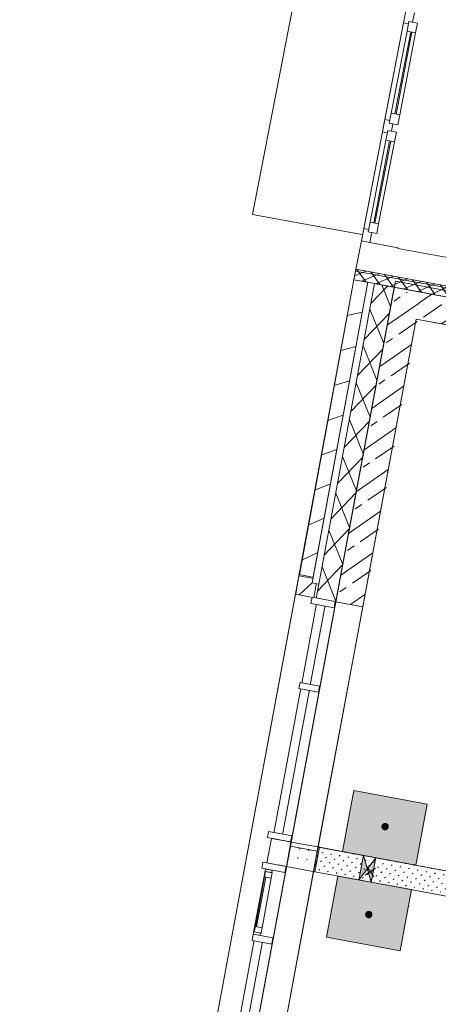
# Model space of a CAD drawing. Header units: metres. Extents: x 0 to 60282398, y -11592309 to 5708004.
# Tile 56 of 136: x 32353346.32 to 32353349.68, y 5707937.42 to 5707945.34. Entities that reach past the tile are written whole.
import ezdxf

# ---------------------------------------------------------------- set-up
doc = ezdxf.new("R2010")
doc.units = ezdxf.units.M
doc.header["$LTSCALE"] = 0.75
doc.set_wipeout_variables(frame=1)
doc.layers.get('0').update_dxf_attribs({"linetype": 'CONTINUOUS'})
for name, color, linetype, lineweight in [('10417023$0$#9_002_GES I Übersicht Erdgeschoss_1_101_Wand Aussen.A', 7, 'CONTINUOUS', 25), ('10417023$0$#9_002_GES I Übersicht Erdgeschoss_1_102_Wand Innen.A', 7, 'CONTINUOUS', 25), ('10417023$0$#9_002_GES I Übersicht Erdgeschoss_1_303_Sanitäre.A', 7, 'CONTINUOUS', 25), ('10417023$0$#9_002_GES I Übersicht Erdgeschoss_1_707_Bestandsgebäude', 7, 'CONTINUOUS', 25), ('10417023$0$#9_002_GES I Übersicht Erdgeschoss_1_Neubau_101_Wand Aussen.A', 7, 'CONTINUOUS', 25), ('10417023$0$#9_002_GES I Übersicht Erdgeschoss_1_Neubau_102_Wand Innen.A', 7, 'CONTINUOUS', 25), ('10417023$0$#9_002_GES I Übersicht Erdgeschoss_1_Neubau_104_Decken.A', 7, 'CONTINUOUS', 25), ('10417023$0$#9_002_GES I Übersicht Erdgeschoss_1_Neubau_110_Pfosten-Riegel.A', 7, 'CONTINUOUS', 25), ('10417023$0$#9_002_GES I Übersicht Erdgeschoss_1_Neubau_201_Aussenwandbekleidu', 7, 'CONTINUOUS', 25), ('10417023$0$Keine', 7, 'CONTINUOUS', 13)]:
    doc.layers.add(name, color=color, linetype=linetype, lineweight=lineweight)
pattern_1 = [(45, (0, 0), (-0.03535533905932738, 0.03535533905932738), [0.01, -0.03999999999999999])]
pattern_2 = [(44.99999999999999, (0, 0), (-0.1414213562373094, 0.1414213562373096), [])]
pattern_3 = [(44.99999999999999, (0, 0), (-0.1697056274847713, 0.1697056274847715), []), (44.99999999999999, (-0.08485281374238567, 0.08485281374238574), (-0.1697056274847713, 0.1697056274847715), [0.18, -0.05999999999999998])]

# ---------------------------------------------------------------- blocks, each defined once
blk = doc.blocks.new('10417023$0$#9_MKO_LP5_ARC_GES_UP_00_002_P_G_modell (3D)')
at = {"layer": '10417023$0$#9_002_GES I Übersicht Erdgeschoss_1_101_Wand Aussen.A', "linetype": 'Continuous', "lineweight": 5, "true_color": 0xff0000}
h = blk.add_hatch(dxfattribs=at)
h.set_pattern_fill('#9_DÄMMUNG__HART_1_0001', color=1, style=0, pattern_type=2)
h.set_pattern_definition([(44.99999999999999, (0, 0), (-0.05656854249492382, 0.05656854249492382), []), (135.0000000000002, (0, 0), (0.05656854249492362, 0.056568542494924), [])])
h.paths.add_polyline_path([(-32353493.93786301, -5707777.242828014), (-32353493.93786301, -5707777.15726206), (-32353499.57365668, -5707777.15726206), (-32353499.57365668, -5707777.242828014)])
at = {"layer": '10417023$0$#9_002_GES I Übersicht Erdgeschoss_1_102_Wand Innen.A', "linetype": 'Continuous', "lineweight": 5, "true_color": 0xff0000}
h = blk.add_hatch(dxfattribs=at)
h.set_pattern_fill('#9_GIPSKARTON_0001', color=1, style=0, pattern_type=2)
h.set_pattern_definition([(0, (0, 0), (0, 0.075), [0.009999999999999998, -0.06500000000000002])])
h.paths.add_polyline_path([(-32353499.00695976, -5707781.780125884), (-32353499.24365668, -5707781.780125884), (-32353499.24365668, -5707781.980125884), (-32353499.00695976, -5707781.980125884)])
at = {"layer": '10417023$0$#9_002_GES I Übersicht Erdgeschoss_1_102_Wand Innen.A', "linetype": 'Continuous', "lineweight": 13, "true_color": 0x1f1f1f}
h = blk.add_hatch(dxfattribs=at)
h.set_pattern_fill('#9_GIPS_0001', color=250, style=0, pattern_type=2)
h.set_pattern_definition(pattern_1)
h.paths.add_polyline_path([(-32353494.842797, -5707781.780125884), (-32353499.01249965, -5707781.780125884), (-32353499.01249965, -5707781.792625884), (-32353494.842797, -5707781.792625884)])
h = blk.add_hatch(dxfattribs=at)
h.set_pattern_fill('#9_GIPS_0001', color=250, style=0, pattern_type=2)
h.set_pattern_definition(pattern_1)
h.paths.add_polyline_path([(-32353494.842797, -5707781.792625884), (-32353499.01249965, -5707781.792625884), (-32353499.01249965, -5707781.805125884), (-32353494.842797, -5707781.805125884)])
at = {"layer": '10417023$0$#9_002_GES I Übersicht Erdgeschoss_1_102_Wand Innen.A', "linetype": 'Continuous', "lineweight": 13, "true_color": 0xff0000}
h = blk.add_hatch(dxfattribs=at)
h.set_pattern_fill('#9_GIPS_0001', color=1, style=0, pattern_type=2)
h.set_pattern_definition(pattern_1)
h.paths.add_polyline_path([(-32353494.842797, -5707781.805125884), (-32353499.01249965, -5707781.805125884), (-32353499.01249965, -5707781.955125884), (-32353494.842797, -5707781.955125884)])
at = {"layer": '10417023$0$#9_002_GES I Übersicht Erdgeschoss_1_102_Wand Innen.A', "linetype": 'Continuous', "lineweight": 13, "true_color": 0x1f1f1f}
h = blk.add_hatch(dxfattribs=at)
h.set_pattern_fill('#9_GIPS_0001', color=250, style=0, pattern_type=2)
h.set_pattern_definition(pattern_1)
h.paths.add_polyline_path([(-32353499.01249965, -5707781.967625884), (-32353494.842797, -5707781.967625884), (-32353494.842797, -5707781.955125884), (-32353499.01249965, -5707781.955125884)])
h = blk.add_hatch(dxfattribs=at)
h.set_pattern_fill('#9_GIPS_0001', color=250, style=0, pattern_type=2)
h.set_pattern_definition(pattern_1)
h.paths.add_polyline_path([(-32353499.01249965, -5707781.980125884), (-32353494.842797, -5707781.980125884), (-32353494.842797, -5707781.967625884), (-32353499.01249965, -5707781.967625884)])
at = {"layer": '10417023$0$#9_002_GES I Übersicht Erdgeschoss_1_303_Sanitäre.A', "linetype": 'Continuous', "lineweight": 0, "true_color": 0xff0000}
h = blk.add_hatch(color=1, dxfattribs=at)
edge = h.paths.add_edge_path()
edge.add_arc((-32353498.52365513, -5707781.52047279), 0.03, 90, 180)
edge.add_arc((-32353498.52365513, -5707781.52047279), 0.03, 180, 270)
edge.add_arc((-32353498.52365513, -5707781.52047279), 0.03, 270, 360)
edge.add_arc((-32353498.52365513, -5707781.52047279), 0.03, 0, 90)
h = blk.add_hatch(color=1, dxfattribs=at)
edge = h.paths.add_edge_path()
edge.add_arc((-32353498.52365513, -5707782.23977898), 0.03, 270, 360)
edge.add_arc((-32353498.52365513, -5707782.23977898), 0.03, 0, 90)
edge.add_arc((-32353498.52365513, -5707782.23977898), 0.03, 90, 180)
edge.add_arc((-32353498.52365513, -5707782.23977898), 0.03, 180, 270)
at = {"layer": '10417023$0$#9_002_GES I Übersicht Erdgeschoss_1_Neubau_101_Wand Aussen.A', "linetype": 'Continuous', "lineweight": 5, "true_color": 0xff0000}
h = blk.add_hatch(dxfattribs=at)
h.set_pattern_fill('#9_BETON__STAHLBETON_0001', color=1, style=0, pattern_type=2)
h.set_pattern_definition(pattern_3)
h.paths.add_polyline_path([(-32353499.02365665, -5707777.242828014), (-32353499.24365668, -5707777.242828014), (-32353499.24365668, -5707779.814916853), (-32353499.02365665, -5707779.814916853)])
at = {"layer": '10417023$0$#9_002_GES I Übersicht Erdgeschoss_1_Neubau_102_Wand Innen.A', "linetype": 'Continuous', "lineweight": 5, "true_color": 0xff0000}
h = blk.add_hatch(dxfattribs=at)
h.set_pattern_fill('#9_BETON__STAHLBETON_0001', color=1, style=0, pattern_type=2)
h.set_pattern_definition(pattern_3)
h.paths.add_polyline_path([(-32353499.02365668, -5707777.462828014), (-32353493.93786303, -5707777.462828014), (-32353493.93786303, -5707777.242828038), (-32353499.02365668, -5707777.242828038)])
at = {"layer": '10417023$0$#9_002_GES I Übersicht Erdgeschoss_1_101_Wand Aussen.A', "color": 1, "linetype": 'Continuous', "lineweight": 18, "true_color": 0xff0000}
blk.add_line((-32353499.24365668, -5707779.81491685), (-32353499.24365668, -5707777.242828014), dxfattribs=at)
at = {"layer": '10417023$0$#9_002_GES I Übersicht Erdgeschoss_1_101_Wand Aussen.A', "color": 1, "linetype": 'Continuous', "lineweight": 13, "true_color": 0xff0000}
blk.add_line((-32353499.02365651, -5707781.780126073), (-32353499.02365651, -5707783.814916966), dxfattribs=at)
at = {"layer": '10417023$0$#9_002_GES I Übersicht Erdgeschoss_1_101_Wand Aussen.A', "color": 1, "linetype": 'Continuous', "lineweight": 18, "true_color": 0xff0000, "flags": 128}
blk.add_lwpolyline([(-32353493.93786301, -5707777.242828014), (-32353499.57365668, -5707777.242828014), (-32353499.57365668, -5707777.15726206), (-32353493.93786301, -5707777.15726206)], close=True, dxfattribs=at)
at = {"layer": '10417023$0$#9_002_GES I Übersicht Erdgeschoss_1_102_Wand Innen.A', "color": 1, "linetype": 'Continuous', "lineweight": 13, "true_color": 0xff0000}
for p, q in [((-32353498.65277462, -5707781.780125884), (-32353499.01249965, -5707781.780125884)), ((-32353499.01249965, -5707781.780125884), (-32353499.01249965, -5707781.980125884)), ((-32353498.55277459, -5707781.780125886), (-32353498.65277462, -5707781.780125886)), ((-32353497.92330301, -5707781.780125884), (-32353498.55277459, -5707781.780125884)), ((-32353499.01249965, -5707781.980125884), (-32353498.65277462, -5707781.980125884)), ((-32353498.65277462, -5707781.980125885), (-32353498.55277459, -5707781.980125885)), ((-32353498.55277459, -5707781.980125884), (-32353497.92330301, -5707781.980125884))]:
    blk.add_line(p, q, dxfattribs=at)
at = {"layer": '10417023$0$#9_002_GES I Übersicht Erdgeschoss_1_303_Sanitäre.A', "color": 1, "linetype": 'Continuous', "lineweight": 13, "true_color": 0xff0000, "flags": 128}
for points in [[(-32353498.22365358, -5707781.280125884), (-32353498.82365668, -5707781.280125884), (-32353498.82365668, -5707781.780125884), (-32353498.22365358, -5707781.780125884)], [(-32353498.22365358, -5707782.480125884), (-32353498.82365668, -5707782.480125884), (-32353498.82365668, -5707781.980125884), (-32353498.22365358, -5707781.980125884)]]:
    blk.add_lwpolyline(points, close=True, dxfattribs=at)
at = {"layer": '10417023$0$#9_002_GES I Übersicht Erdgeschoss_1_303_Sanitäre.A', "color": 1, "linetype": 'Continuous', "true_color": 0xff0000}
for points in [[(-32353498.22365358, -5707781.280125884), (-32353498.82365668, -5707781.280125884), (-32353498.22365358, -5707781.780125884), (-32353498.82365668, -5707781.780125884)], [(-32353498.22365358, -5707782.480125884), (-32353498.22365358, -5707781.980125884), (-32353498.82365668, -5707782.480125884), (-32353498.82365668, -5707781.980125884)]]:
    blk.add_solid(points, dxfattribs=at)
at = {"layer": '10417023$0$#9_002_GES I Übersicht Erdgeschoss_1_707_Bestandsgebäude', "color": 1, "linetype": 'Continuous', "lineweight": 13, "true_color": 0xff0000}
for p, q in [((-32353500.47129499, -5707776.875305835), (-32353500.44139168, -5707773.154721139)), ((-32353499.57165628, -5707776.923895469), (-32353499.55652129, -5707775.040867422)), ((-32353499.55652129, -5707775.040867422), (-32353499.55732539, -5707775.140864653)), ((-32353499.48716651, -5707775.121427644), (-32353499.48652409, -5707775.041430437)), ((-32353499.55732539, -5707775.140864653), (-32353499.56368746, -5707775.93238283)), ((-32353499.55732539, -5707775.140864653), (-32353499.51732679, -5707775.141186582)), ((-32353499.5171651, -5707775.121186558), (-32353499.51780896, -5707775.201183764)), ((-32353499.51732679, -5707775.141186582), (-32353499.5171651, -5707775.121186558)), ((-32353499.5171651, -5707775.121186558), (-32353499.48716651, -5707775.121427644)), ((-32353499.44716791, -5707775.121749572), (-32353499.5171651, -5707775.121186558)), ((-32353499.44781032, -5707775.201746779), (-32353499.44716791, -5707775.121749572)), ((-32353499.51780896, -5707775.201183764), (-32353499.52320524, -5707775.872706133)), ((-32353499.51780896, -5707775.201183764), (-32353499.44781032, -5707775.201746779)), ((-32353499.48781037, -5707775.20142485), (-32353499.49320665, -5707775.872947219)), ((-32353499.48320664, -5707775.873028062), (-32353499.47781036, -5707775.201505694)), ((-32353499.45320804, -5707775.873269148), (-32353499.44781032, -5707775.201746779)), ((-32353499.52320524, -5707775.872706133), (-32353499.5238491, -5707775.95270334)), ((-32353499.45320804, -5707775.873269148), (-32353499.52320524, -5707775.872706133)), ((-32353499.45385046, -5707775.953266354), (-32353499.45320804, -5707775.873269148)), ((-32353499.56368746, -5707775.93238283), (-32353499.56408879, -5707775.982381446)), ((-32353499.52368885, -5707775.93270476), (-32353499.56368746, -5707775.93238283)), ((-32353499.5238491, -5707775.95270334), (-32353499.52368885, -5707775.93270476)), ((-32353499.49385051, -5707775.952944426), (-32353499.5238491, -5707775.95270334)), ((-32353499.5238491, -5707775.95270334), (-32353499.45385046, -5707775.953266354)), ((-32353499.4940916, -5707775.982944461), (-32353499.49385051, -5707775.952944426)), ((-32353499.56449012, -5707776.03238006), (-32353499.57085218, -5707776.823898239)), ((-32353499.56408879, -5707775.982381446), (-32353499.56449012, -5707776.03238006)), ((-32353499.56449012, -5707776.03238006), (-32353499.52449151, -5707776.03270199)), ((-32353499.52433127, -5707776.012701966), (-32353499.52497369, -5707776.092699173)), ((-32353499.52449151, -5707776.03270199), (-32353499.52433127, -5707776.012701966)), ((-32353499.52433127, -5707776.012701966), (-32353499.49433268, -5707776.012943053)), ((-32353499.45433408, -5707776.013264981), (-32353499.52433127, -5707776.012701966)), ((-32353499.49433268, -5707776.012943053), (-32353499.4940916, -5707775.982944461)), ((-32353499.45497649, -5707776.093262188), (-32353499.45433408, -5707776.013264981)), ((-32353499.52497369, -5707776.092699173), (-32353499.53037141, -5707776.764221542)), ((-32353499.52497369, -5707776.092699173), (-32353499.45497649, -5707776.093262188)), ((-32353499.49497509, -5707776.092940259), (-32353499.50037282, -5707776.764462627)), ((-32353499.49037281, -5707776.76454347), (-32353499.48497508, -5707776.093021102)), ((-32353499.46037421, -5707776.764784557), (-32353499.45497649, -5707776.093262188)), ((-32353499.57085218, -5707776.823898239), (-32353499.57165628, -5707776.923895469)), ((-32353499.53085358, -5707776.824220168), (-32353499.57085218, -5707776.823898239)), ((-32353499.53037141, -5707776.764221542), (-32353499.53101382, -5707776.844218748)), ((-32353499.53101382, -5707776.844218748), (-32353499.53085358, -5707776.824220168)), ((-32353499.46037421, -5707776.764784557), (-32353499.53037141, -5707776.764221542)), ((-32353499.46101663, -5707776.844781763), (-32353499.46037421, -5707776.764784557)), ((-32353500.47129499, -5707776.875305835), (-32353499.57578073, -5707776.872851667)), ((-32353499.50101523, -5707776.844459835), (-32353499.53101382, -5707776.844218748)), ((-32353499.53101382, -5707776.844218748), (-32353499.46101663, -5707776.844781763)), ((-32353499.50165765, -5707776.924458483), (-32353499.50101523, -5707776.844459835)), ((-32353499.57165594, -5707776.923895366), (-32353499.57365668, -5707777.172828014)), ((-32353499.57165628, -5707776.923895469), (-32353499.50165765, -5707776.924458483)), ((-32353499.57165628, -5707776.923895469), (-32353499.50165765, -5707776.924458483)), ((-32353499.57165628, -5707776.923895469), (-32353499.50165765, -5707776.924458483)), ((-32353499.50165765, -5707776.924458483), (-32353499.27166604, -5707776.926306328)), ((-32353499.50165765, -5707776.924458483), (-32353499.27166604, -5707776.926306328)), ((-32353494.21065062, -5707776.918014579), (-32353499.27171133, -5707776.931993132)), ((-32353499.27171133, -5707776.931993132), (-32353499.27166563, -5707776.926306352)), ((-32353499.57365668, -5707777.172828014), (-32353499.27364033, -5707777.171999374)), ((-32353499.27364033, -5707777.171999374), (-32353494.20998774, -5707777.158013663))]:
    blk.add_line(p, q, dxfattribs=at)
at = {"layer": '10417023$0$#9_002_GES I Übersicht Erdgeschoss_1_Neubau_101_Wand Aussen.A', "color": 1, "linetype": 'Continuous', "lineweight": 18, "true_color": 0xff0000}
for p, q in [((-32353499.24365668, -5707777.242828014), (-32353499.24365668, -5707779.814916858)), ((-32353499.02365668, -5707777.242828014), (-32353499.24365668, -5707777.242828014)), ((-32353499.02365668, -5707779.814916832), (-32353499.02365668, -5707777.462828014)), ((-32353499.02365651, -5707779.814916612), (-32353499.24365677, -5707779.814916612))]:
    blk.add_line(p, q, dxfattribs=at)
at = {"layer": '10417023$0$#9_002_GES I Übersicht Erdgeschoss_1_Neubau_101_Wand Aussen.A', "color": 1, "linetype": 'Continuous', "lineweight": 13, "true_color": 0xff0000}
for p, q in [((-32353499.02365651, -5707779.814916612), (-32353499.24365677, -5707779.814916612)), ((-32353499.24365677, -5707781.814917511), (-32353499.24365677, -5707779.814916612)), ((-32353499.02365651, -5707781.814917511), (-32353499.02365651, -5707779.814916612)), ((-32353499.02365651, -5707781.814917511), (-32353499.24365677, -5707781.814917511)), ((-32353499.24365677, -5707783.814916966), (-32353499.24365677, -5707781.814917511)), ((-32353499.02365651, -5707781.814917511), (-32353499.24365677, -5707781.814917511)), ((-32353499.02365651, -5707783.814916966), (-32353499.02365651, -5707781.814917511))]:
    blk.add_line(p, q, dxfattribs=at)
at = {"layer": '10417023$0$#9_002_GES I Übersicht Erdgeschoss_1_Neubau_102_Wand Innen.A', "color": 1, "linetype": 'Continuous', "lineweight": 18, "true_color": 0xff0000}
for p, q in [((-32353495.34666594, -5707777.242828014), (-32353499.02365668, -5707777.242828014)), ((-32353499.02365668, -5707777.462828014), (-32353495.34666594, -5707777.462828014))]:
    blk.add_line(p, q, dxfattribs=at)
at = {"layer": '10417023$0$#9_002_GES I Übersicht Erdgeschoss_1_Neubau_102_Wand Innen.A', "color": 1, "linetype": 'Continuous', "lineweight": 13, "true_color": 0xff0000}
for p, q in [((-32353498.65277462, -5707781.780125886), (-32353498.65277462, -5707781.792625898)), ((-32353498.65277462, -5707781.792625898), (-32353498.65277462, -5707781.80512591)), ((-32353498.65277462, -5707781.80512591), (-32353498.65277462, -5707781.955125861)), ((-32353498.5527739, -5707781.780126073), (-32353498.65277402, -5707781.980126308)), ((-32353498.5527739, -5707781.980126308), (-32353498.65277402, -5707781.780126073)), ((-32353498.55277459, -5707781.792625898), (-32353498.55277459, -5707781.780125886)), ((-32353498.55277459, -5707781.80512591), (-32353498.55277459, -5707781.792625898)), ((-32353498.55277459, -5707781.955125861), (-32353498.55277459, -5707781.80512591)), ((-32353498.65277462, -5707781.955125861), (-32353498.65277462, -5707781.967625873)), ((-32353498.65277462, -5707781.967625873), (-32353498.65277462, -5707781.980125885)), ((-32353498.55277459, -5707781.967625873), (-32353498.55277459, -5707781.955125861)), ((-32353498.55277459, -5707781.980125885), (-32353498.55277459, -5707781.967625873))]:
    blk.add_line(p, q, dxfattribs=at)
at = {"layer": '10417023$0$#9_002_GES I Übersicht Erdgeschoss_1_Neubau_102_Wand Innen.A', "color": 1, "linetype": 'Continuous', "true_color": 0xff0000}
for points in [[(-32353498.65277462, -5707781.980125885), (-32353498.60277461, -5707781.880125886), (-32353498.65277462, -5707781.780125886)], [(-32353498.55277459, -5707781.980125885), (-32353498.55277459, -5707781.780125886), (-32353498.60277461, -5707781.880125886)]]:
    blk.add_solid(points, dxfattribs=at)
at = {"layer": '10417023$0$#9_002_GES I Übersicht Erdgeschoss_1_Neubau_104_Decken.A', "color": 1, "linetype": 'Continuous', "lineweight": 13, "true_color": 0xff0000}
for p, q in [((-32353498.61058977, -5707781.933891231), (-32353498.53987942, -5707781.863180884)), ((-32353498.61058977, -5707781.863180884), (-32353498.53987942, -5707781.933891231))]:
    blk.add_line(p, q, dxfattribs=at)
at = {"layer": '10417023$0$#9_002_GES I Übersicht Erdgeschoss_1_Neubau_104_Decken.A', "color": 1, "linetype": 'Continuous', "lineweight": 13, "true_color": 0xff0000, "flags": 128}
for points in [[(-32353499.24365664, -5707781.952985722), (-32353499.24365668, -5707777.242828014), (-32353491.34430819, -5707777.240905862), (-32353491.34429377, -5707777.249004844), (-32353488.711808, -5707777.242914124), (-32353474.36909785, -5707777.203502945), (-32353467.58052395, -5707777.184627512), (-32353458.71420428, -5707777.159975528), (-32353458.7142043, -5707776.82162203), (-32353452.08528951, -5707776.852814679), (-32353452.08528951, -5707777.242828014), (-32353452.08528951, -5707779.426313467), (-32353449.88417032, -5707779.426313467), (-32353449.88417032, -5707779.646313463), (-32353454.47117382, -5707779.646313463), (-32353454.47117382, -5707790.51957689), (-32353496.34426422, -5707790.51957689), (-32353496.34426422, -5707785.84991685), (-32353499.24365677, -5707785.84991685)], [(-32353491.64409519, -5707777.192828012), (-32353499.24365668, -5707777.192828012), (-32353499.24365668, -5707790.51957689), (-32353454.47117381, -5707790.51957689), (-32353454.47117381, -5707779.376313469), (-32353454.47117381, -5707776.841971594), (-32353458.7151397, -5707776.821626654), (-32353458.71420428, -5707777.159982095), (-32353462.62409527, -5707777.170791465), (-32353462.62409527, -5707788.759576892), (-32353491.64409519, -5707788.759576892)], [(-32353499.0236555, -5707781.780125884), (-32353494.84366712, -5707781.780125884), (-32353494.8439642, -5707781.129916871), (-32353493.14409523, -5707781.129916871), (-32353491.64409519, -5707781.129916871), (-32353491.64409519, -5707777.462828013), (-32353499.0236555, -5707777.462828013)]]:
    blk.add_lwpolyline(points, close=True, dxfattribs=at)
at = {"color": 1, "linetype": 'Continuous', "lineweight": 5, "true_color": 0xff0000}
blk.add_wipeout([(-32353499.57365668, -5707779.664916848), (-32353499.57365668, -5707779.814916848), (-32353499.423656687, -5707779.814916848), (-32353499.423656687, -5707779.664916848)], dxfattribs=at).dxf.layer = '10417023$0$#9_002_GES I Übersicht Erdgeschoss_1_Neubau_201_Aussenwandbekleidu'
at = {"layer": '10417023$0$#9_002_GES I Übersicht Erdgeschoss_1_Neubau_201_Aussenwandbekleidu', "color": 1, "linetype": 'Continuous', "lineweight": 13, "true_color": 0xff0000}
for p, q in [((-32353499.57365668, -5707779.664916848), (-32353499.57365668, -5707779.814916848)), ((-32353499.42365668, -5707779.664916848), (-32353499.57365668, -5707779.664916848)), ((-32353499.42365668, -5707779.814916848), (-32353499.42365668, -5707779.664916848))]:
    blk.add_line(p, q, dxfattribs=at)
at = {"color": 1, "linetype": 'Continuous', "lineweight": 5, "true_color": 0xff0000}
for points in [[(-32353499.57365668, -5707777.242828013), (-32353499.57365668, -5707779.654828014), (-32353499.423656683, -5707779.654828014), (-32353499.423656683, -5707777.242828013)], [(-32353499.573656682, -5707779.81491685), (-32353499.573656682, -5707783.814916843), (-32353499.37365668, -5707783.814916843), (-32353499.37365668, -5707779.81491685)]]:
    blk.add_wipeout(points, dxfattribs=at).dxf.layer = '10417023$0$#9_002_GES I Übersicht Erdgeschoss_1_Neubau_201_Aussenwandbekleidu'
at = {"layer": '10417023$0$#9_002_GES I Übersicht Erdgeschoss_1_101_Wand Aussen.A', "linetype": 'Continuous', "lineweight": 5, "true_color": 0xff0000}
h = blk.add_hatch(dxfattribs=at)
h.set_pattern_fill('#9_MW_VORMAUERZIEGEL_0001', color=1, style=0, pattern_type=2)
h.set_pattern_definition(pattern_2)
h.paths.add_polyline_path([(-32353499.57365668, -5707777.242828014), (-32353499.57365668, -5707779.699916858), (-32353499.45865668, -5707779.699916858), (-32353499.45865668, -5707777.242828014)])
at = {"layer": '10417023$0$#9_002_GES I Übersicht Erdgeschoss_1_101_Wand Aussen.A', "color": 1, "linetype": 'Continuous', "lineweight": 18, "true_color": 0xff0000}
for p, q in [((-32353499.57365668, -5707777.242828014), (-32353499.57365668, -5707779.699916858)), ((-32353499.57365716, -5707779.814916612), (-32353499.57365716, -5707779.699917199)), ((-32353499.57365716, -5707779.814916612), (-32353499.40365696, -5707779.814916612)), ((-32353499.40365668, -5707779.81491685), (-32353499.24365668, -5707779.81491685))]:
    blk.add_line(p, q, dxfattribs=at)
at = {"layer": '10417023$0$#9_002_GES I Übersicht Erdgeschoss_1_Neubau_101_Wand Aussen.A', "color": 1, "linetype": 'Continuous', "lineweight": 13, "true_color": 0xff0000}
blk.add_line((-32353499.57365668, -5707777.242828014), (-32353499.57365668, -5707786.17991685), dxfattribs=at)
at = {"layer": '10417023$0$#9_002_GES I Übersicht Erdgeschoss_1_Neubau_201_Aussenwandbekleidu', "color": 1, "linetype": 'Continuous', "lineweight": 13, "true_color": 0xff0000}
for p, q in [((-32353499.57365668, -5707777.242828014), (-32353499.57365668, -5707779.654828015)), ((-32353499.42365668, -5707777.242828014), (-32353499.57365668, -5707777.242828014)), ((-32353499.42365668, -5707779.654828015), (-32353499.42365668, -5707777.242828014)), ((-32353499.42365668, -5707779.654828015), (-32353499.57365668, -5707779.654828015)), ((-32353499.57365668, -5707779.81491685), (-32353499.57365668, -5707783.814916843)), ((-32353499.37365668, -5707779.81491685), (-32353499.42365668, -5707779.81491685)), ((-32353499.37365668, -5707783.814916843), (-32353499.37365668, -5707779.81491685))]:
    blk.add_line(p, q, dxfattribs=at)
at = {"color": 1, "linetype": 'Continuous', "lineweight": 5, "true_color": 0xff0000}
for points, layer in [([(-32353499.45865668, -5707779.699916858), (-32353499.403656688, -5707779.699916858), (-32353499.403656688, -5707777.242828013), (-32353499.45865668, -5707777.242828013)], '10417023$0$#9_002_GES I Übersicht Erdgeschoss_1_101_Wand Aussen.A'), ([(-32353499.40515506, -5707781.980125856), (-32353499.310155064, -5707781.980125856), (-32353499.310155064, -5707781.780131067), (-32353499.40515506, -5707781.780131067)], '10417023$0$#9_002_GES I Übersicht Erdgeschoss_1_Neubau_110_Pfosten-Riegel.A'), ([(-32353499.40265506, -5707782.499916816), (-32353499.347655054, -5707782.499916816), (-32353499.347655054, -5707782.095125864), (-32353499.40265506, -5707782.095125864)], '10417023$0$#9_002_GES I Übersicht Erdgeschoss_1_Neubau_110_Pfosten-Riegel.A'), ([(-32353499.39265506, -5707783.784916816), (-32353499.32265506, -5707783.784916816), (-32353499.32265506, -5707782.594916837), (-32353499.39265506, -5707782.594916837)], '10417023$0$#9_002_GES I Übersicht Erdgeschoss_1_Neubau_110_Pfosten-Riegel.A')]:
    blk.add_wipeout(points, dxfattribs=at).dxf.layer = layer
at = {"layer": '10417023$0$#9_002_GES I Übersicht Erdgeschoss_1_101_Wand Aussen.A', "linetype": 'Continuous', "lineweight": 5, "true_color": 0xff0000}
h = blk.add_hatch(dxfattribs=at)
h.set_pattern_fill('#9_DÄMMUNG__WEICH_0001', color=1, style=0, pattern_type=2)
h.set_pattern_definition([(-119.9999999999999, (0, 0), (-0.129903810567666, 0.07499999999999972), []), (-59.99999999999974, (0, 0), (0.1299038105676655, 0.0750000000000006), [])])
h.paths.add_polyline_path([(-32353499.40365668, -5707777.242828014), (-32353499.40365668, -5707779.81491685), (-32353499.24365668, -5707779.81491685), (-32353499.24365668, -5707777.242828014)])
h = blk.add_hatch(dxfattribs=at)
h.set_pattern_fill('#9_MW_VORMAUERZIEGEL_0001', color=1, style=0, pattern_type=2)
h.set_pattern_definition(pattern_2)
h.paths.add_polyline_path([(-32353499.40365668, -5707779.69991685), (-32353499.57365668, -5707779.69991685), (-32353499.57365668, -5707779.81491685), (-32353499.40365668, -5707779.81491685)])
at = {"layer": '10417023$0$#9_002_GES I Übersicht Erdgeschoss_1_101_Wand Aussen.A', "color": 1, "linetype": 'Continuous', "lineweight": 18, "true_color": 0xff0000}
for p, q in [((-32353499.57365668, -5707777.242828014), (-32353499.45865668, -5707777.242828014)), ((-32353499.4586563, -5707777.242827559), (-32353499.4586563, -5707779.699917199)), ((-32353499.40365696, -5707777.242827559), (-32353499.40365696, -5707779.699917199)), ((-32353499.40365668, -5707777.242828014), (-32353499.24365668, -5707777.242828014)), ((-32353499.40365696, -5707779.699917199), (-32353499.4586563, -5707779.699917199)), ((-32353499.40365696, -5707779.814916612), (-32353499.40365696, -5707779.699917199))]:
    blk.add_line(p, q, dxfattribs=at)
at = {"layer": '10417023$0$#9_002_GES I Übersicht Erdgeschoss_1_101_Wand Aussen.A', "color": 1, "linetype": 'Continuous', "lineweight": 13, "true_color": 0xff0000}
blk.add_line((-32353499.45865668, -5707777.242828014), (-32353499.40365668, -5707777.242828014), dxfattribs=at)
at = {"layer": '10417023$0$#9_002_GES I Übersicht Erdgeschoss_1_Neubau_101_Wand Aussen.A', "color": 1, "linetype": 'Continuous', "lineweight": 13, "true_color": 0xff0000}
for p, q in [((-32353499.57365668, -5707777.242828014), (-32353499.45865668, -5707777.242828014)), ((-32353499.45865668, -5707777.242828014), (-32353499.40365668, -5707777.242828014)), ((-32353499.40365668, -5707777.242828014), (-32353499.24365668, -5707777.242828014))]:
    blk.add_line(p, q, dxfattribs=at)
at = {"layer": '10417023$0$#9_002_GES I Übersicht Erdgeschoss_1_Neubau_110_Pfosten-Riegel.A', "color": 1, "linetype": 'Continuous', "lineweight": 13, "true_color": 0xff0000}
for p, q in [((-32353499.40515544, -5707781.780130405), (-32353499.40515544, -5707781.980126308)), ((-32353499.34765574, -5707782.499916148), (-32353499.34765574, -5707782.095125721))]:
    blk.add_line(p, q, dxfattribs=at)
at = {"layer": '10417023$0$#9_002_GES I Übersicht Erdgeschoss_1_Neubau_110_Pfosten-Riegel.A', "color": 1, "linetype": 'Continuous', "lineweight": 13, "true_color": 0xff0000, "flags": 128}
blk.add_lwpolyline([(-32353499.39265506, -5707783.784916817), (-32353499.32265506, -5707783.784916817), (-32353499.32265506, -5707782.594916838), (-32353499.39265506, -5707782.594916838)], close=True, dxfattribs=at)
at = {"color": 1, "linetype": 'Continuous', "lineweight": 5, "true_color": 0xff0000}
for points in [[(-32353499.31015506, -5707781.980125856), (-32353499.24515506, -5707781.980125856), (-32353499.24515506, -5707781.780131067), (-32353499.31015506, -5707781.780131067)], [(-32353499.407655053, -5707782.075125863), (-32353499.407655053, -5707782.519916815), (-32353499.402655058, -5707782.519916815), (-32353499.402655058, -5707782.075125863)]]:
    blk.add_wipeout(points, dxfattribs=at).dxf.layer = '10417023$0$#9_002_GES I Übersicht Erdgeschoss_1_Neubau_110_Pfosten-Riegel.A'
at = {"layer": '10417023$0$#9_002_GES I Übersicht Erdgeschoss_1_Neubau_110_Pfosten-Riegel.A', "color": 1, "linetype": 'Continuous', "lineweight": 13, "true_color": 0xff0000}
for p, q in [((-32353499.24515525, -5707781.780130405), (-32353499.31015461, -5707781.780130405)), ((-32353499.24515525, -5707781.980126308), (-32353499.24515525, -5707781.780130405)), ((-32353499.31015461, -5707781.980126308), (-32353499.24515525, -5707781.980126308)), ((-32353499.40265508, -5707782.095125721), (-32353499.40265508, -5707782.499916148))]:
    blk.add_line(p, q, dxfattribs=at)
at = {"layer": '10417023$0$#9_002_GES I Übersicht Erdgeschoss_1_Neubau_110_Pfosten-Riegel.A', "color": 1, "linetype": 'Continuous', "lineweight": 13, "true_color": 0xff0000, "flags": 128}
blk.add_lwpolyline([(-32353499.40765506, -5707782.075125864), (-32353499.40765506, -5707782.519916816), (-32353499.40265506, -5707782.519916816), (-32353499.40265506, -5707782.075125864)], close=True, dxfattribs=at)
at = {"color": 1, "linetype": 'Continuous', "lineweight": 5, "true_color": 0xff0000}
for points in [[(-32353499.392655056, -5707781.750131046), (-32353499.322655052, -5707781.750131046), (-32353499.322655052, -5707780.535131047), (-32353499.392655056, -5707780.535131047)], [(-32353499.40265507, -5707782.050125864), (-32353499.40265507, -5707782.095125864), (-32353499.347655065, -5707782.095125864), (-32353499.347655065, -5707782.050125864)], [(-32353499.347655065, -5707782.544916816), (-32353499.347655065, -5707782.499916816), (-32353499.40265507, -5707782.499916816), (-32353499.40265507, -5707782.544916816)]]:
    blk.add_wipeout(points, dxfattribs=at).dxf.layer = '10417023$0$#9_002_GES I Übersicht Erdgeschoss_1_Neubau_110_Pfosten-Riegel.A'
at = {"layer": '10417023$0$#9_002_GES I Übersicht Erdgeschoss_1_Neubau_110_Pfosten-Riegel.A', "color": 1, "linetype": 'Continuous', "lineweight": 13, "true_color": 0xff0000}
blk.add_line((-32353499.39265507, -5707782.499916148), (-32353499.39265507, -5707782.095125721), dxfattribs=at)
at = {"layer": '10417023$0$#9_002_GES I Übersicht Erdgeschoss_1_Neubau_110_Pfosten-Riegel.A', "color": 1, "linetype": 'Continuous', "lineweight": 13, "true_color": 0xff0000, "flags": 128}
for points in [[(-32353499.39265506, -5707781.750131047), (-32353499.32265506, -5707781.750131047), (-32353499.32265506, -5707780.535131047), (-32353499.39265506, -5707780.535131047)], [(-32353499.40265506, -5707782.050125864), (-32353499.40265506, -5707782.095125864), (-32353499.34765505, -5707782.095125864), (-32353499.34765505, -5707782.050125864)], [(-32353499.34765505, -5707782.544916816), (-32353499.34765505, -5707782.499916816), (-32353499.40265506, -5707782.499916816), (-32353499.40265506, -5707782.544916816)]]:
    blk.add_lwpolyline(points, close=True, dxfattribs=at)
at = {"color": 1, "linetype": 'Continuous', "lineweight": 5, "true_color": 0xff0000}
for points in [[(-32353499.392655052, -5707780.525131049), (-32353499.322655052, -5707780.525131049), (-32353499.322655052, -5707779.844916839), (-32353499.392655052, -5707779.844916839)], [(-32353499.43765507, -5707781.730131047), (-32353499.43765507, -5707781.780131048), (-32353499.247655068, -5707781.780131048), (-32353499.247655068, -5707781.730131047)], [(-32353499.40765506, -5707782.030125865), (-32353499.40765506, -5707782.075125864), (-32353499.402655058, -5707782.075125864), (-32353499.402655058, -5707782.050125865), (-32353499.35265506, -5707782.050125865), (-32353499.35265506, -5707782.030125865)], [(-32353499.35265506, -5707782.564916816), (-32353499.35265506, -5707782.544916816), (-32353499.402655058, -5707782.544916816), (-32353499.402655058, -5707782.519916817), (-32353499.40765506, -5707782.519916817), (-32353499.40765506, -5707782.564916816)]]:
    blk.add_wipeout(points, dxfattribs=at).dxf.layer = '10417023$0$#9_002_GES I Übersicht Erdgeschoss_1_Neubau_110_Pfosten-Riegel.A'
at = {"layer": '10417023$0$#9_002_GES I Übersicht Erdgeschoss_1_102_Wand Innen.A', "color": 1, "linetype": 'Continuous', "lineweight": 13, "true_color": 0xff0000}
blk.add_line((-32353499.01250015, -5707781.780126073), (-32353499.24365677, -5707781.780130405), dxfattribs=at)
at = {"layer": '10417023$0$#9_002_GES I Übersicht Erdgeschoss_1_Neubau_110_Pfosten-Riegel.A', "color": 1, "linetype": 'Continuous', "lineweight": 13, "true_color": 0xff0000, "flags": 128}
for points in [[(-32353499.39265506, -5707780.525131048), (-32353499.32265506, -5707780.525131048), (-32353499.32265506, -5707779.844916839), (-32353499.39265506, -5707779.844916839)], [(-32353499.43765506, -5707781.730131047), (-32353499.43765506, -5707781.780131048), (-32353499.24765506, -5707781.780131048), (-32353499.24765506, -5707781.730131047)], [(-32353499.40765506, -5707782.030125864), (-32353499.40765506, -5707782.075125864), (-32353499.40265506, -5707782.075125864), (-32353499.40265506, -5707782.050125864), (-32353499.35265506, -5707782.050125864), (-32353499.35265506, -5707782.030125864)], [(-32353499.35265506, -5707782.564916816), (-32353499.35265506, -5707782.544916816), (-32353499.40265506, -5707782.544916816), (-32353499.40265506, -5707782.519916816), (-32353499.40765506, -5707782.519916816), (-32353499.40765506, -5707782.564916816)]]:
    blk.add_lwpolyline(points, close=True, dxfattribs=at)
at = {"color": 1, "linetype": 'Continuous', "lineweight": 5, "true_color": 0xff0000}
for points in [[(-32353499.43765507, -5707779.81491684), (-32353499.43765507, -5707779.86491684), (-32353499.247655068, -5707779.86491684), (-32353499.247655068, -5707779.81491684)], [(-32353499.407655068, -5707780.505131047), (-32353499.407655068, -5707780.555131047), (-32353499.247655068, -5707780.555131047), (-32353499.247655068, -5707780.505131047)], [(-32353499.43765507, -5707781.980125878), (-32353499.43765507, -5707782.030125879), (-32353499.247655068, -5707782.030125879), (-32353499.247655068, -5707781.980125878)], [(-32353499.407655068, -5707782.564916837), (-32353499.407655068, -5707782.614916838), (-32353499.247655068, -5707782.614916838), (-32353499.247655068, -5707782.564916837)]]:
    blk.add_wipeout(points, dxfattribs=at).dxf.layer = '10417023$0$#9_002_GES I Übersicht Erdgeschoss_1_Neubau_110_Pfosten-Riegel.A'
at = {"layer": '10417023$0$#9_002_GES I Übersicht Erdgeschoss_1_102_Wand Innen.A', "color": 1, "linetype": 'Continuous', "lineweight": 13, "true_color": 0xff0000}
blk.add_line((-32353499.01250015, -5707781.980126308), (-32353499.24365677, -5707781.980130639), dxfattribs=at)
at = {"layer": '10417023$0$#9_002_GES I Übersicht Erdgeschoss_1_Neubau_101_Wand Aussen.A', "color": 1, "linetype": 'Continuous', "lineweight": 13, "true_color": 0xff0000}
blk.add_line((-32353499.24365668, -5707785.84991685), (-32353499.24365668, -5707777.242828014), dxfattribs=at)
at = {"layer": '10417023$0$#9_002_GES I Übersicht Erdgeschoss_1_Neubau_110_Pfosten-Riegel.A', "color": 1, "linetype": 'Continuous', "lineweight": 13, "true_color": 0xff0000, "flags": 128}
for points in [[(-32353499.43765506, -5707779.81491684), (-32353499.43765506, -5707779.86491684), (-32353499.24765506, -5707779.86491684), (-32353499.24765506, -5707779.81491684)], [(-32353499.40765506, -5707780.505131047), (-32353499.40765506, -5707780.555131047), (-32353499.24765506, -5707780.555131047), (-32353499.24765506, -5707780.505131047)], [(-32353499.43765506, -5707781.980125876), (-32353499.43765506, -5707782.030125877), (-32353499.24765506, -5707782.030125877), (-32353499.24765506, -5707781.980125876)], [(-32353499.40765506, -5707782.564916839), (-32353499.40765506, -5707782.614916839), (-32353499.24765506, -5707782.614916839), (-32353499.24765506, -5707782.564916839)]]:
    blk.add_lwpolyline(points, close=True, dxfattribs=at)
blk = doc.blocks.new('10417023$0$2_MKO_LP5_LAN_GES_UP_00_002_V_A (3D)')
at = {"layer": '10417023$0$Keine'}
blk.add_blockref('10417023$0$#9_MKO_LP5_ARC_GES_UP_00_002_P_G_modell (3D)', (0, 0), dxfattribs=at)
blk = doc.blocks.new('10417023')
at = {"layer": '10417023$0$Keine', "rotation": 349.4819372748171}
blk.add_blockref('10417023$0$2_MKO_LP5_LAN_GES_UP_00_002_V_A (3D)', (65205154.93137175, 5413829.557758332), dxfattribs=at)

msp = doc.modelspace()

# ---------------------------------------------------------------- block references
msp.add_blockref('10417023', (0, 0))

doc.saveas('drawing.dxf')
